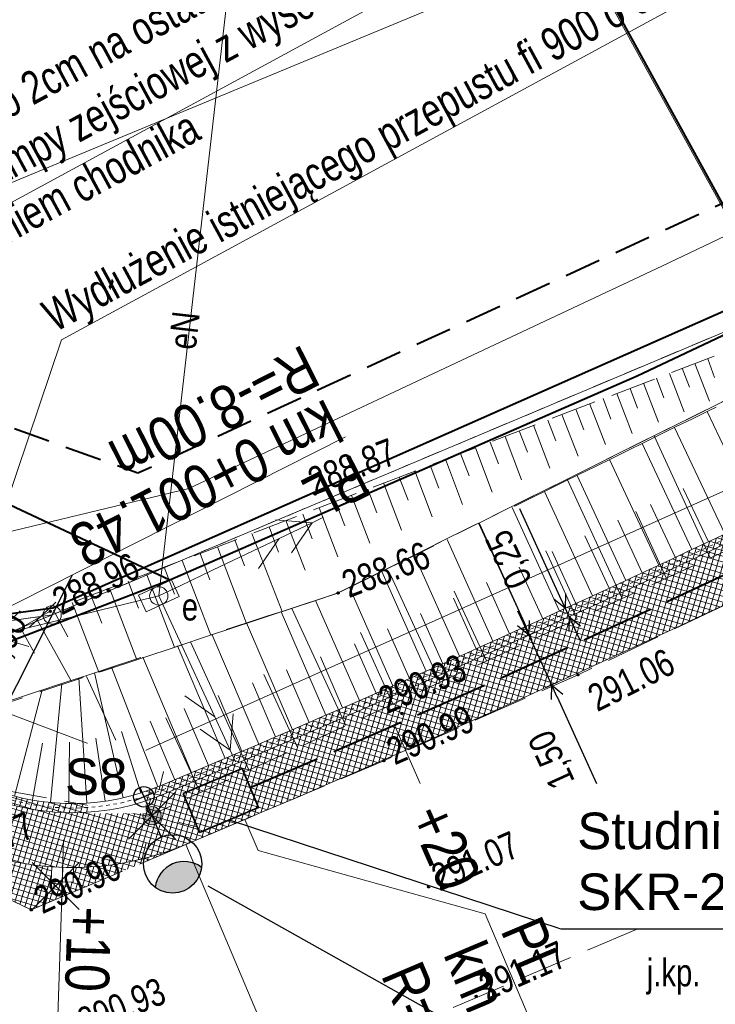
# Model space of a CAD drawing. Header units: metres. Extents: x 7437415 to 7437762, y 5556624 to 5556902.
# Tile 12 of 47: x 7437527 to 7437546, y 5556682 to 5556709. Entities that reach past the tile are written whole.
import ezdxf
from ezdxf import colors
from ezdxf.entities.mleader import LeaderData, LeaderLine
from ezdxf.math import Vec2, Vec3

# ---------------------------------------------------------------- set-up
doc = ezdxf.new("R2010")
doc.units = ezdxf.units.M
doc.header["$MEASUREMENT"] = 0
for name, pattern in [('0.5_0.5', [1.5, 0.5, -0.5, 0.5]), ('314-500', [2.5, 2, -0.5]), ('BUBZ01-500', [1.75, 1.25, -0.5]), ('DGN Style 2', [6.14715, 3.68829, -2.45886]), ('DGN Style 3', [8.60601, 6.14715, -2.45886]), ('EGBU01-500', [1, 0.5, -0.5]), ('KTCR02-500', [1.5, 1, -0.5]), ('KTJZ01-500', [2, 1.5, -0.5])]:
    doc.linetypes.add(name, pattern=pattern)
doc.layers.get('0').update_dxf_attribs({"color": 250, "lineweight": 5})
for name, color, linetype, lineweight in [('202-Punkt graniczny stabilizowany trwale', 7, 'Continuous', 5), ('510-Podpora jednosłupowa symb.-STPOW', 7, 'Continuous', 5), ('ARCH_0', 7, 'Continuous', 13), ('BUBZ01', 250, 'Continuous', 5), ('BUIB02_01', 250, 'Continuous', 5), ('D_balustrada', 7, '0.5_0.5', 20), ('D_kilometraz', 7, 'Continuous', 13), ('D_kraweznik', 7, 'Continuous', 20), ('D_obrzeze', 7, 'Continuous', 20), ('D_odwodnienie liniowe_wpust', 36, 'Continuous', 20), ('D_opis trasy', 7, 'Continuous', 13), ('D_opisy', 7, 'Continuous', 13), ('D_pobocze', 7, 'Continuous', 13), ('D_skarpa', 7, 'DGN Style 3', 20), ('D_skarpa-symbol', 7, 'Continuous', 20), ('D_wymiary', 7, 'Continuous', 13), ('D_zakres', 7, 'DGN Style 2', 13), ('DS_chodniki', 4, 'Continuous', 0), ('DS_nawierzchnia bitumiczna nowa', 250, 'Continuous', 0), ('DS_pobocze', 1, 'Continuous', 0), ('EGBD03', 250, 'Continuous', 5), ('EGBP04_02', 250, 'Continuous', 5), ('EGBU01', 250, 'Continuous', 5), ('Elektryka_kanalizacja_technologiczna', 1, '314-500', 40), ('Elektryka_opisy_kabli', 7, 'Continuous', 13), ('Elektryka_opisy_slupow', 6, 'Continuous', 13), ('Elektryka_oswietlenie_zewnetrzne', 1, 'Continuous', 30), ('Elektryka_studzienki', 1, 'Continuous', 35), ('KTJZ01', 250, 'Continuous', 5), ('KTOK05_01', 250, 'Continuous', 5), ('MPZP', 250, 'Continuous', 5), ('przewód elektroenergetyczny niskiego napięcia (linia) - symbol', 7, 'Continuous', 5), ('przewód telekomunikacyjny (linia) - symbol', 7, 'Continuous', 5), ('punkt wysokościowy sztuczny', 7, 'Continuous', 5), ('RTPW01', 250, 'Continuous', 5), ('RTPW02', 250, 'Continuous', 5), ('rzedne dla projektanta', 250, 'Continuous', 5), ('SUPE', 250, 'Continuous', 5), ('SUPE_01', 250, 'Continuous', 5), ('SUPG_01', 250, 'Continuous', 5), ('SUPT_01', 250, 'Continuous', 5), ('SUSM01', 250, 'Continuous', 5), ('SUSM04_01_E', 250, 'Continuous', 5), ('szafa elektroenergetyczna (punkt)', 7, 'Continuous', 5), ('szafa elektroenergetyczna (punkt)-Atr17', 7, 'Continuous', 5), ('słup (punkt)', 7, 'Continuous', 5)]:
    doc.layers.add(name, color=color, linetype=linetype, lineweight=lineweight)
doc.styles.add('ROMANS', font='arial.ttf', dxfattribs={"width": 0.8})
doc.styles.get("Standard").update_dxf_attribs({"font": 'txt.shx', "width": 0.75})
doc.styles.add('STYL_ARIAL', font='simplex.shx', dxfattribs={"width": 0.75, "oblique": 0.1})
doc.styles.add('Style-Arial Narrow', font='ARIALN.TTF')
doc.linetypes.add('KTOK05_01-500', pattern='A,3.75,[13,dgnlstyle-rozp_2015.shx,S=0.002778,R=0,X=0,Y=0],3.75', length=7.5)
doc.dimstyles.new('1-500', dxfattribs={"dimscale": 10, "dimtxt": 0.2, "dimasz": 0.07, "dimexe": 0, "dimexo": 0, "dimgap": 0.05, "dimtad": 1, "dimdec": 1, "dimzin": 0, "dimtxsty": 'ROMANS', "dimblk": 'ARCHTICK', "dimcen": 0.1, "dimclrt": 256, "dimadec": 0, "dimazin": 0, "dimtfac": 0.666667, "dimtdec": 1, "dimtofl": 0, "dimtmove": 1, "dimatfit": 2, "dimfxl": 0, "dimtolj": 1, "dimtzin": 0, "dimarcsym": 0})

# ---------------------------------------------------------------- blocks, each defined once
blk = doc.blocks.new('PE04')
at = {"color": 0, "linetype": 'Continuous', "lineweight": 13, "ltscale": 10}
for p, q in [((46.5, 0), (37.84, 5)), ((6.5, 0), (0, 0)), ((6.5, 0), (16.5, 0)), ((16.5, 0), (26.5, 0)), ((26.5, 0), (36.5, 0)), ((36.5, 0), (46.5, 0)), ((46.5, 0), (37.84, -5)), ((46.5, 0), (50, 0))]:
    blk.add_line(p, q, dxfattribs=at)
blk = doc.blocks.new('PT01')
at = {"color": 0, "linetype": 'Continuous', "lineweight": 13, "ltscale": 10}
for p, q in [((46.5, 0), (37.84, 5)), ((6.5, 0), (0, 0)), ((6.5, 0), (16.5, 0)), ((16.5, 0), (26.5, 0)), ((26.5, 0), (36.5, 0)), ((36.5, 0), (27.84, -5)), ((36.5, 0), (46.5, 0)), ((46.5, 0), (50, 0))]:
    blk.add_line(p, q, dxfattribs=at)
blk = doc.blocks.new('US18')
at = {"color": 0, "linetype": 'Continuous', "lineweight": 13, "ltscale": 10}
for p, q in [((-5, -2.5), (-5, 2.5)), ((-5, 2.5), (5, 2.5)), ((5, -2.5), (5, 2.5)), ((-5, -2.5), (5, -2.5))]:
    blk.add_line(p, q, dxfattribs=at)
blk = doc.blocks.new('202')
at = {"layer": '202-Punkt graniczny stabilizowany trwale', "color": 96, "linetype": 'Continuous', "lineweight": 13}
blk.add_circle((0, 0), 2.5, dxfattribs=at)
blk = doc.blocks.new('510')
at = {"layer": '510-Podpora jednosłupowa symb.-STPOW', "color": 0, "linetype": 'Continuous', "lineweight": 13}
blk.add_circle((0, 0), 2.5, dxfattribs=at)
blk = doc.blocks.new('PW02')
at = {"layer": 'punkt wysokościowy sztuczny', "linetype": 'Continuous', "lineweight": 13}
h = blk.add_hatch(color=0, dxfattribs=at)
edge = h.paths.add_edge_path()
edge.add_arc((0, 0), 0.45, 0, 360)
blk = doc.blocks.new('SM04')
at = {"layer": 'słup (punkt)', "color": 0, "linetype": 'Continuous', "lineweight": 13}
blk.add_circle((0, 0), 2.5, dxfattribs=at)
blk = doc.blocks.new('SUSM01_2')
at = {"layer": 'SUSM01', "color": 250, "linetype": 'Continuous', "lineweight": 13}
for p, q in [((-0.543, 0.545), (-0.897, 0.899)), ((0.517, 0.545), (0.871, 0.899)), ((-0.897, -0.869), (-0.543, -0.515)), ((0.871, -0.869), (0.517, -0.515))]:
    blk.add_line(p, q, dxfattribs=at)
blk = doc.blocks.new('510_3')
at = {"layer": 'SUSM04_01_E', "linetype": 'Continuous', "lineweight": 13}
h = blk.add_hatch(color=8, dxfattribs=at)
edge = h.paths.add_edge_path()
edge.add_arc((0, 0), 0.25, 0, 360)
at = {"layer": 'SUSM04_01_E', "color": 250, "linetype": 'Continuous', "lineweight": 13}
blk.add_circle((0, 0), 0.25, dxfattribs=at)
blk = doc.blocks.new('wyci')
at = {"color": 1, "linetype": 'Continuous', "lineweight": 13, "flags": 128}
for points in [[(4544150.203, 5410499.556), (4544147.627, 5410502.133)], [(4544147.627, 5410499.556), (4544150.203, 5410502.133)]]:
    blk.add_lwpolyline(points, dxfattribs=at)
blk = doc.blocks.new('_None')
blk = doc.blocks.new('slup_oswietleniowy_3')
h = blk.add_hatch(color=256)
h.dxf.hatch_style = 1
h.paths.add_polyline_path([(3, -0.866, 0.267949), (3.5, 0, 0.267949), (3, 0.866, 0.57735)])
for p, q in [((0, 0.35), (0, -0.35)), ((-0.35, 0), (1.5, 0))]:
    blk.add_line(p, q)
for centre, radius in [((2.5, 0), 1), ((0, 0), 0.35)]:
    blk.add_circle(centre, radius)
blk.add_arc((3.5, 0), 1, 120, 240)
blk = doc.blocks.new('TerminatorOpen')
at = {"color": 0, "linetype": 'ByBlock', "lineweight": -2}
for q in [(-1, 0.5), (-1, 0), (-1, -0.5)]:
    blk.add_line((0, 0), q, dxfattribs=at)
blk = doc.blocks.new('*D49')
at = {"layer": 'D_wymiary', "color": 0, "lineweight": -2}
blk.add_line((7437528.247, 5556693.718), (7437524.789, 5556686.905), dxfattribs=at)
at = {"layer": 'Defpoints', "color": 0}
for p in [(7437528.247, 5556693.718), (7437524.626, 5556686.584)]:
    blk.add_point(p, dxfattribs=at)
at = {"layer": 'D_wymiary', "color": 0, "lineweight": -2, "xscale": 0.36, "yscale": 0.36, "zscale": 0.36, "rotation": 243.0866268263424}
blk.add_blockref('TerminatorOpen', (7437524.626, 5556686.584), dxfattribs=at)
at = {"layer": 'D_wymiary', "insert": (7437526.277, 5556691.589), "char_height": 0.72, "attachment_point": 5, "rotation": 63.0866, "style": 'Style-Arial Narrow'}
blk.add_mtext('R8,00', dxfattribs=at)
blk = doc.blocks.new('*D51')
at = {"layer": 'D_wymiary', "color": 0, "lineweight": -2}
for p, q in [((7437540.604, 5556692.405), (7437540.455, 5556692.733)), ((7437540.919, 5556692.153), (7437540.589, 5556692.003)), ((7437540.753, 5556692.078), (7437541.374, 5556690.713)), ((7437541.54, 5556690.788), (7437541.211, 5556690.638)), ((7437541.524, 5556690.385), (7437542.601, 5556688.018))]:
    blk.add_line(p, q, dxfattribs=at)
at = {"layer": 'Defpoints', "color": 0}
for p in [(7437540.753, 5556692.078), (7437541.082, 5556692.228), (7437541.704, 5556690.863)]:
    blk.add_point(p, dxfattribs=at)
at = {"layer": 'D_wymiary', "color": 0, "lineweight": -2, "xscale": 0.36, "yscale": 0.36, "zscale": 0.36}
for p, rotation in [((7437540.753, 5556692.078), 294.4781551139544), ((7437541.374, 5556690.713), 114.4781551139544)]:
    blk.add_blockref('TerminatorOpen', p, dxfattribs=dict(at, rotation=rotation))
at = {"layer": 'D_wymiary', "insert": (7437541.425, 5556688.689), "char_height": 0.72, "attachment_point": 5, "rotation": 114.4782, "style": 'Style-Arial Narrow'}
blk.add_mtext('1,50', dxfattribs=at)
blk = doc.blocks.new('*D55')
at = {"layer": 'D_wymiary', "color": 0, "lineweight": -2}
for p, q in [((7437541.602, 5556693.136), (7437540.505, 5556695.531)), ((7437541.614, 5556692.745), (7437541.589, 5556692.734)), ((7437541.857, 5556692.581), (7437541.752, 5556692.809)), ((7437541.719, 5556692.518), (7437541.693, 5556692.506)), ((7437542.006, 5556692.254), (7437542.156, 5556691.927))]:
    blk.add_line(p, q, dxfattribs=at)
at = {"layer": 'Defpoints', "color": 0}
for p in [(7437541.778, 5556692.82), (7437541.857, 5556692.581), (7437541.882, 5556692.593)]:
    blk.add_point(p, dxfattribs=at)
at = {"layer": 'D_wymiary', "color": 0, "lineweight": -2, "xscale": 0.36, "yscale": 0.36, "zscale": 0.36}
for p, rotation in [((7437541.752, 5556692.809), 294.6227007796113), ((7437541.857, 5556692.581), 114.6227007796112)]:
    blk.add_blockref('TerminatorOpen', p, dxfattribs=dict(at, rotation=rotation))
at = {"layer": 'D_wymiary', "insert": (7437540.254, 5556694.174), "char_height": 0.72, "attachment_point": 5, "rotation": 114.6227, "style": 'Style-Arial Narrow'}
blk.add_mtext('0,25', dxfattribs=at)

msp = doc.modelspace()

# ---------------------------------------------------------------- hatches: boundary and pattern name
at = {"layer": 'DS_chodniki', "lineweight": 9}
h = msp.add_hatch(dxfattribs=at)
h.set_pattern_fill('CROSSHATCH', color=252, style=0, pattern_type=2)
h.set_pattern_definition([(73.46674, (7437570.81996, 5556706.75558), (-0.1437982, 0.04268577), []), (343.46675, (7437570.81996, 5556706.75558), (0.04268577, 0.1437982), [])])
h.paths.add_polyline_path([(7437562.402, 5556702.828, -0.023893), (7437532.396, 5556688.415), (7437530.778, 5556687.731, -0.394504), (7437522.445, 5556690.787), (7437521.799, 5556692.066), (7437520.46, 5556691.39), (7437521.106, 5556690.111, 0.394504), (7437531.362, 5556686.349), (7437532.98, 5556687.034, 0.021064), (7437559.623, 5556699.646), (7437559.623, 5556699.646), (7437559.888, 5556699.785, 0.002613), (7437563.116, 5556701.508), (7437592.616, 5556717.455), (7437593.223, 5556719.488)])
at = {"layer": 'DS_pobocze', "lineweight": 9}
h = msp.add_hatch(dxfattribs=at)
h.set_pattern_fill('CROSSHATCH', color=252, style=0, pattern_type=2)
h.set_pattern_definition([(73.46674, (7437527.08768, 5556687.80706), (-0.1437982, 0.04268577), []), (343.46675, (7437527.08768, 5556687.80706), (0.04268577, 0.1437982), [])])
edge = h.paths.add_edge_path()
edge.add_line((7437522.395, 5556691.265), (7437521.806, 5556692.07))
edge.add_line((7437521.806, 5556692.07), (7437521.799, 5556692.066))
edge.add_line((7437521.799, 5556692.066), (7437522.445, 5556690.787))
edge.add_arc((7437528.247, 5556693.718), 6.5, 206.8008, 292.9185)
edge.add_line((7437530.778, 5556687.731), (7437532.396, 5556688.415))
edge.add_arc((7437396.683, 5557009.404), 348.5, 292.91854, 298.39337)
edge.add_line((7437562.402, 5556702.828), (7437593.223, 5556719.488))
edge.add_line((7437593.223, 5556719.488), (7437593.104, 5556719.708))
edge.add_line((7437593.104, 5556719.708), (7437562.283, 5556703.048))
edge.add_arc((7437396.683, 5557009.404), 348.25, 292.91854, 298.39337, ccw=False)
edge.add_line((7437532.299, 5556688.645), (7437530.681, 5556687.961))
edge.add_arc((7437528.247, 5556693.718), 6.25, 207.0612, 292.9185, ccw=False)
edge.add_line((7437522.681, 5556690.874), (7437522.395, 5556691.265))

# ---------------------------------------------------------------- linework, layer by layer
at = {"layer": 'BUBZ01', "color": 7, "linetype": 'BUBZ01-500', "lineweight": 13}
msp.add_line((7437527.65, 5556692.73), (7437523.54, 5556690.4), dxfattribs=at)
at = {"layer": 'BUBZ01', "color": 7, "linetype": 'BUBZ01-500', "lineweight": 13, "flags": 128}
msp.add_lwpolyline([(7437528.318, 5556692.995), (7437547.83, 5556700.48), (7437576.23, 5556715.25), (7437589.02, 5556721.32), (7437589.43, 5556720.35), (7437575.67, 5556713.15), (7437558.6, 5556704.26), (7437548.16, 5556699.51), (7437535.53, 5556693.23), (7437528.982, 5556691.059)], dxfattribs=at)
msp.add_lwpolyline([(7437524.04, 5556689.42), (7437535.53, 5556693.23), (7437548.16, 5556699.51), (7437558.6, 5556704.26), (7437575.67, 5556713.15), (7437589.43, 5556720.35), (7437590.07, 5556719.5), (7437590.16, 5556717.95), (7437574.86, 5556709.22), (7437552.89, 5556697.48), (7437530.34, 5556687.12), (7437524.27, 5556688.21), (7437524.04, 5556689.42)], close=True, dxfattribs=at)
at = {"layer": 'BUBZ01', "color": 7, "linetype": 'Continuous', "lineweight": 13, "flags": 128}
for points in [[(7437545.65, 5556699.64), (7437545.84, 5556699.13)], [(7437544.95, 5556699.38), (7437545.15, 5556698.86)], [(7437545.3, 5556699.51), (7437545.7, 5556698.48)], [(7437544.25, 5556699.11), (7437544.45, 5556698.57)], [(7437544.6, 5556699.24), (7437545.01, 5556698.19)], [(7437543.53, 5556698.83), (7437543.73, 5556698.29)], [(7437543.89, 5556698.97), (7437544.3, 5556697.9)], [(7437542.79, 5556698.55), (7437543, 5556697.99)], [(7437543.16, 5556698.69), (7437543.58, 5556697.59)], [(7437542.04, 5556698.26), (7437542.26, 5556697.69)], [(7437542.42, 5556698.4), (7437542.85, 5556697.29)], [(7437541.66, 5556698.11), (7437542.1, 5556696.97)], [(7437540.88, 5556697.82), (7437541.33, 5556696.65)], [(7437541.27, 5556697.96), (7437541.49, 5556697.39)], [(7437540.1, 5556697.51), (7437540.55, 5556696.33)], [(7437540.49, 5556697.67), (7437540.72, 5556697.08)], [(7437545.72, 5556694.19), (7437544.183, 5556697.533)], [(7437539.29, 5556697.2), (7437539.75, 5556695.99)], [(7437539.69, 5556697.36), (7437539.92, 5556696.76)], [(7437538.88, 5556697.05), (7437539.12, 5556696.44)], [(7437538.05, 5556696.73), (7437538.29, 5556696.1)], [(7437538.47, 5556696.89), (7437538.94, 5556695.65)], [(7437537.2, 5556696.4), (7437537.45, 5556695.77)], [(7437537.63, 5556696.57), (7437538.11, 5556695.31)], [(7437536.77, 5556696.24), (7437537.27, 5556694.95)], [(7437543.31, 5556693.08), (7437541.804, 5556696.349)], [(7437535.9, 5556695.9), (7437536.4, 5556694.59)], [(7437536.34, 5556696.07), (7437536.59, 5556695.42)], [(7437535.46, 5556695.73), (7437535.71, 5556695.07)], [(7437534.56, 5556695.39), (7437534.82, 5556694.71)], [(7437535.01, 5556695.56), (7437535.52, 5556694.22)], [(7437544.52, 5556693.63), (7437543.68, 5556695.46)], [(7437533.64, 5556695.04), (7437533.9, 5556694.35)], [(7437534.1, 5556695.21), (7437534.63, 5556693.85)], [(7437540.84, 5556691.94), (7437539.375, 5556695.142)], [(7437533.17, 5556694.86), (7437533.995, 5556692.721)], [(7437532.23, 5556694.49), (7437533.025, 5556692.399)], [(7437532.7, 5556694.68), (7437532.97, 5556693.97)], [(7437531.75, 5556694.31), (7437532.02, 5556693.59)], [(7437542.08, 5556692.51), (7437541.22, 5556694.38)], [(7437531.26, 5556694.12), (7437532.049, 5556692.076)], [(7437530.28, 5556693.75), (7437531.052, 5556691.745)], [(7437530.77, 5556693.94), (7437531.05, 5556693.2)], [(7437538.32, 5556690.78), (7437536.973, 5556693.709)], [(7437529.78, 5556693.55), (7437530.06, 5556692.81)], [(7437528.76, 5556693.17), (7437529.06, 5556692.4)], [(7437529.27, 5556693.36), (7437530.022, 5556691.403)], [(7437539.59, 5556691.37), (7437538.71, 5556693.28)], [(7437528.25, 5556692.97), (7437528.982, 5556691.059)], [(7437527.74, 5556692.76), (7437528.13, 5556692.03)], [(7437535.74, 5556689.6), (7437534.261, 5556692.809)], [(7437527.28, 5556692.51), (7437528.232, 5556690.81)], [(7437526.84, 5556692.26), (7437527.22, 5556691.58)], [(7437537.03, 5556690.2), (7437536.14, 5556692.15)], [(7437533.09, 5556688.39), (7437531.487, 5556691.89)], [(7437534.42, 5556689), (7437533.5, 5556691)], [(7437530.39, 5556687.14), (7437528.643, 5556690.946)], [(7437531.75, 5556687.77), (7437530.81, 5556689.81)]]:
    msp.add_lwpolyline(points, dxfattribs=at)
at = {"layer": 'BUIB02_01', "color": 212, "linetype": 'Continuous', "lineweight": 40, "flags": 128}
msp.add_lwpolyline([(7437512.405, 5556718.826), (7437523.822, 5556696.921), (7437530.92, 5556693.586)], dxfattribs=at)
at = {"layer": 'D_kilometraz', "flags": 128}
for points in [[(7437537.777, 5556688.012), (7437537.074, 5556689.614)], [(7437527.957, 5556684.723), (7437528.014, 5556686.472)]]:
    msp.add_lwpolyline(points, dxfattribs=at)
at = {"layer": 'D_kraweznik'}
msp.add_line((7437531.362, 5556686.349), (7437532.98, 5556687.034), dxfattribs=at)
msp.add_arc((7437396.683, 5557009.404), 350, 292.91854, 298.39337, dxfattribs=at)
at = {"layer": 'D_obrzeze'}
msp.add_line((7437530.778, 5556687.731), (7437532.396, 5556688.415), dxfattribs=at)
msp.add_arc((7437396.683, 5557009.404), 348.5, 292.91854, 298.39337, dxfattribs=at)
at = {"layer": 'D_odwodnienie liniowe_wpust', "flags": 128}
msp.add_lwpolyline([(7437527.677, 5556685.332), (7437528.276, 5556685.313), (7437528.289, 5556685.712), (7437527.69, 5556685.732), (7437527.677, 5556685.332)], close=True, dxfattribs=at)
at = {"layer": 'D_opis trasy'}
msp.add_line((7437539.561, 5556684.449), (7437533.34, 5556686.184), dxfattribs=at)
at = {"layer": 'D_opis trasy', "flags": 128}
for points in [[(7437521.106, 5556690.111), (7437535.734, 5556697.5)], [(7437532.98, 5556687.034), (7437533.34, 5556686.184)], [(7437531.362, 5556686.349), (7437536.385, 5556674.47)], [(7437539.561, 5556684.449), (7437542.79, 5556676.812)]]:
    msp.add_lwpolyline(points, dxfattribs=at)
at = {"layer": 'D_opisy'}
msp.add_line((7437527.989, 5556685.722), (7437527.478, 5556669.83), dxfattribs=at)
at = {"layer": 'D_skarpa', "flags": 128}
msp.add_lwpolyline([(7437524.288, 5556689.548), (7437524.714, 5556689.687), (7437525.28, 5556689.873), (7437525.75, 5556690.027), (7437526.151, 5556690.158), (7437526.498, 5556690.272), (7437526.804, 5556690.372), (7437527.078, 5556690.462), (7437527.326, 5556690.543), (7437527.555, 5556690.618), (7437527.767, 5556690.687), (7437527.965, 5556690.752), (7437528.153, 5556690.814), (7437528.333, 5556690.873), (7437528.506, 5556690.929), (7437528.675, 5556690.985), (7437528.84, 5556691.039), (7437529.003, 5556691.092), (7437529.165, 5556691.145), (7437529.354, 5556691.207), (7437529.831, 5556691.363), (7437530.308, 5556691.52), (7437530.785, 5556691.676), (7437531.258, 5556691.831), (7437531.728, 5556691.985), (7437532.198, 5556692.139), (7437532.668, 5556692.293), (7437533.138, 5556692.447), (7437533.609, 5556692.601), (7437534.079, 5556692.755), (7437534.55, 5556692.909), (7437535.021, 5556693.063), (7437535.492, 5556693.218), (7437535.937, 5556693.43), (7437536.38, 5556693.648), (7437536.823, 5556693.866), (7437537.266, 5556694.083), (7437537.709, 5556694.301), (7437538.152, 5556694.519), (7437538.595, 5556694.737), (7437539.038, 5556694.954), (7437539.48, 5556695.172), (7437539.923, 5556695.389), (7437540.366, 5556695.607), (7437540.808, 5556695.825), (7437541.251, 5556696.042), (7437541.693, 5556696.26), (7437542.136, 5556696.477), (7437542.579, 5556696.695), (7437543.021, 5556696.912), (7437543.463, 5556697.13), (7437543.906, 5556697.347), (7437544.348, 5556697.565), (7437544.791, 5556697.782), (7437545.233, 5556698), (7437545.675, 5556698.217), (7437546.118, 5556698.434), (7437546.56, 5556698.652), (7437547.002, 5556698.869), (7437547.445, 5556699.087), (7437547.887, 5556699.304), (7437548.334, 5556699.513), (7437548.781, 5556699.72), (7437549.229, 5556699.927), (7437549.676, 5556700.134), (7437550.124, 5556700.341), (7437550.571, 5556700.548), (7437551.019, 5556700.755), (7437551.467, 5556700.962), (7437551.914, 5556701.169), (7437552.362, 5556701.376), (7437552.81, 5556701.583), (7437553.258, 5556701.79), (7437553.706, 5556701.997), (7437554.154, 5556702.204), (7437554.602, 5556702.411), (7437555.05, 5556702.618), (7437555.498, 5556702.826), (7437555.946, 5556703.033), (7437556.394, 5556703.24), (7437556.843, 5556703.447), (7437557.291, 5556703.655), (7437557.739, 5556703.862), (7437558.188, 5556704.069), (7437558.636, 5556704.279), (7437559.073, 5556704.508), (7437559.51, 5556704.737), (7437559.947, 5556704.966), (7437560.384, 5556705.196), (7437560.821, 5556705.425), (7437561.262, 5556705.656), (7437561.705, 5556705.888), (7437562.147, 5556706.121), (7437562.59, 5556706.353), (7437563.033, 5556706.585), (7437563.476, 5556706.817), (7437563.919, 5556707.05), (7437564.362, 5556707.282), (7437564.804, 5556707.514), (7437565.247, 5556707.746), (7437565.69, 5556707.979), (7437566.133, 5556708.211), (7437566.576, 5556708.443), (7437567.019, 5556708.676), (7437567.461, 5556708.908), (7437567.904, 5556709.14), (7437568.347, 5556709.372), (7437568.79, 5556709.605), (7437569.233, 5556709.837), (7437569.676, 5556710.069), (7437570.121, 5556710.297), (7437570.565, 5556710.526), (7437571.01, 5556710.755), (7437571.455, 5556710.983), (7437571.9, 5556711.212), (7437572.344, 5556711.441), (7437572.789, 5556711.669), (7437573.234, 5556711.898), (7437573.679, 5556712.126), (7437574.124, 5556712.355), (7437574.568, 5556712.584), (7437575.013, 5556712.812), (7437575.458, 5556713.041), (7437575.908, 5556713.259), (7437576.364, 5556713.468), (7437576.82, 5556713.676), (7437577.275, 5556713.885), (7437577.731, 5556714.094), (7437578.186, 5556714.302), (7437578.642, 5556714.511), (7437579.097, 5556714.72), (7437579.553, 5556714.928), (7437580.009, 5556715.137), (7437580.463, 5556715.349), (7437580.897, 5556715.596), (7437581.331, 5556715.844), (7437581.766, 5556716.092), (7437582.2, 5556716.34), (7437582.635, 5556716.588), (7437583.069, 5556716.836), (7437583.504, 5556717.083), (7437583.938, 5556717.331), (7437584.372, 5556717.579), (7437584.807, 5556717.827), (7437585.241, 5556718.075), (7437585.676, 5556718.322), (7437586.11, 5556718.57), (7437586.544, 5556718.818), (7437586.979, 5556719.066), (7437587.413, 5556719.314), (7437587.848, 5556719.562), (7437588.282, 5556719.809), (7437588.716, 5556720.057), (7437589.151, 5556720.305), (7437589.223, 5556720.346)], dxfattribs=at)
at = {"layer": 'D_skarpa-symbol', "flags": 128}
for points in [[(7437547.023, 5556695.278), (7437545.632, 5556698.196)], [(7437546.12, 5556694.848), (7437544.738, 5556697.756)], [(7437545.216, 5556694.42), (7437543.853, 5556697.321)], [(7437544.311, 5556693.995), (7437542.96, 5556696.882)], [(7437543.405, 5556693.572), (7437542.073, 5556696.446)], [(7437542.497, 5556693.152), (7437541.181, 5556696.008)], [(7437545.669, 5556694.633), (7437544.982, 5556696.086)], [(7437541.589, 5556692.734), (7437540.293, 5556695.571)], [(7437544.763, 5556694.207), (7437544.084, 5556695.654)], [(7437540.678, 5556692.32), (7437539.401, 5556695.133)], [(7437543.858, 5556693.783), (7437543.187, 5556695.223)], [(7437542.951, 5556693.362), (7437542.288, 5556694.794)], [(7437539.768, 5556691.907), (7437538.513, 5556694.696)], [(7437538.855, 5556691.499), (7437537.621, 5556694.258)], [(7437542.043, 5556692.943), (7437541.389, 5556694.366)], [(7437537.942, 5556691.091), (7437536.731, 5556693.821)], [(7437541.133, 5556692.527), (7437540.49, 5556693.939)], [(7437540.223, 5556692.113), (7437539.589, 5556693.513)], [(7437537.027, 5556690.687), (7437535.84, 5556693.384)], [(7437536.112, 5556690.284), (7437534.913, 5556693.028)], [(7437539.311, 5556691.703), (7437538.689, 5556693.09)], [(7437535.194, 5556689.887), (7437533.967, 5556692.718)], [(7437538.399, 5556691.294), (7437537.786, 5556692.666)], [(7437534.277, 5556689.489), (7437533.022, 5556692.409)], [(7437533.357, 5556689.096), (7437532.076, 5556692.099)], [(7437537.484, 5556690.889), (7437536.885, 5556692.245)], [(7437536.569, 5556690.486), (7437535.976, 5556691.834)], [(7437532.437, 5556688.704), (7437531.128, 5556691.788)], [(7437535.653, 5556690.085), (7437535.046, 5556691.479)], [(7437534.735, 5556689.688), (7437534.115, 5556691.125)], [(7437527.655, 5556687.498), (7437527.966, 5556690.753)], [(7437533.817, 5556689.293), (7437533.185, 5556690.774)], [(7437526.671, 5556687.671), (7437527.429, 5556690.577)], [(7437532.897, 5556688.9), (7437532.25, 5556690.422)], [(7437531.977, 5556688.509), (7437531.315, 5556690.071)], [(7437527.159, 5556687.565), (7437527.433, 5556689.116)]]:
    msp.add_lwpolyline(points, dxfattribs=at)
at = {"layer": 'DS_nawierzchnia bitumiczna nowa'}
for p, q in [((7437527.69, 5556685.732), (7437527.69, 5556685.737)), ((7437528.289, 5556685.712), (7437528.289, 5556685.718))]:
    msp.add_line(p, q, dxfattribs=at)
at = {"layer": 'EGBD03', "color": 96, "linetype": 'Continuous', "lineweight": 13, "flags": 128}
for points in [[(7437532.098, 5556729.132), (7437547.59, 5556701)], [(7437527.7, 5556692.63), (7437547.59, 5556701)], [(7437527.7, 5556692.63), (7437522.86, 5556690.63)], [(7437525.68, 5556692.35), (7437527.7, 5556692.63)]]:
    msp.add_lwpolyline(points, dxfattribs=at)
at = {"layer": 'EGBU01', "color": 96, "linetype": 'EGBU01-500', "lineweight": 13, "flags": 128}
for points in [[(7437527.7, 5556692.63), (7437547.59, 5556701)], [(7437547.59, 5556701), (7437527.7, 5556692.63)], [(7437525.68, 5556692.35), (7437527.7, 5556692.63)], [(7437527.7, 5556692.63), (7437525.68, 5556692.35)]]:
    msp.add_lwpolyline(points, dxfattribs=at)
at = {"layer": 'Elektryka_kanalizacja_technologiczna'}
msp.add_arc((7437396.683, 5557009.404), 349.25, 292.99537, 298.39337, dxfattribs=at)
at = {"layer": 'Elektryka_studzienki'}
msp.add_lwpolyline([(7437531.288, 5556687.746), (7437532.899, 5556688.428), (7437533.351, 5556687.359), (7437531.739, 5556686.678)], close=True, dxfattribs=at)
at = {"layer": 'KTOK05_01', "color": 7, "linetype": 'KTOK05_01-500', "lineweight": 40, "flags": 128}
msp.add_lwpolyline([(7437532.153, 5556729.161), (7437547.36, 5556701.5), (7437527.72, 5556692.81), (7437525.62, 5556692.53), (7437523.63, 5556693.08), (7437521.96, 5556694.22), (7437517.2, 5556703.54), (7437514.83, 5556707.82), (7437509.814, 5556717.461)], dxfattribs=at)
at = {"layer": 'MPZP', "color": 212, "linetype": 'KTCR02-500', "lineweight": 40, "flags": 128}
msp.add_lwpolyline([(7437738.295, 5556803.984), (7437715.191, 5556791.784), (7437661.349, 5556763.226), (7437574.511, 5556717.006), (7437530.05, 5556696.506), (7437525.798, 5556698.029), (7437514.19, 5556719.761)], dxfattribs=at)
at = {"layer": 'rzedne dla projektanta', "color": 7, "linetype": 'Continuous', "lineweight": 40}
for centre in [(7437534.9, 5556695.94), (7437535.53, 5556693.23), (7437527.65, 5556692.73), (7437537.28, 5556689.93), (7437536.78, 5556688.64), (7437538.01, 5556685.19), (7437527.13, 5556684.56), (7437539.31, 5556682.19)]:
    msp.add_circle(centre, 0.0225, dxfattribs=at)
at = {"layer": 'SUPE', "color": 1, "linetype": 'Continuous', "lineweight": 13, "flags": 128}
msp.add_lwpolyline([(7437529.9, 5556717.63), (7437532.82, 5556712.36), (7437530.62, 5556693.15)], dxfattribs=at)
at = {"layer": 'SUPE_01', "color": 1, "linetype": 'Continuous', "lineweight": 13}
msp.add_line((7437529.759, 5556688.702), (7437530.433, 5556687.135), dxfattribs=at)
at = {"layer": 'SUPE_01', "color": 1, "linetype": 'Continuous', "lineweight": 13, "flags": 128}
msp.add_lwpolyline([(7437601.635, 5556725.162), (7437600.216, 5556724.388), (7437574.398, 5556710.521), (7437552.37, 5556698.835), (7437529.759, 5556688.702), (7437521.807, 5556691.71), (7437513.451, 5556689.173), (7437513.22, 5556690)], dxfattribs=at)
at = {"layer": 'SUPG_01', "color": 52, "linetype": 'Continuous', "lineweight": 13, "flags": 128}
msp.add_lwpolyline([(7437505.33, 5556697.53), (7437509.719, 5556697.926), (7437522.113, 5556702.608), (7437540.72, 5556710.32), (7437572.53, 5556724.178), (7437601.779, 5556739.923), (7437624.775, 5556752.295)], dxfattribs=at)
at = {"layer": 'SUPT_01', "color": 30, "linetype": 'Continuous', "lineweight": 13, "flags": 128}
msp.add_lwpolyline([(7437624.834, 5556744.449), (7437603.973, 5556732.899), (7437579.114, 5556719.1), (7437574.314, 5556716.425), (7437544.39, 5556702.175), (7437531.441, 5556696.093), (7437491.469, 5556686.466), (7437485.362, 5556685.024)], dxfattribs=at)

# ---------------------------------------------------------------- block references
at = {"layer": 'ARCH_0', "lineweight": 30, "xscale": 0.5, "yscale": 0.5, "zscale": 0.5}
for p in [(5165455.975, 2851436.713), (5165453.338, 2851434.788)]:
    msp.add_blockref('wyci', p, dxfattribs=at)
at = {"layer": 'EGBP04_02', "color": 96, "linetype": 'Continuous', "lineweight": 13, "xscale": 0.1, "yscale": 0.1, "zscale": 0.1}
msp.add_blockref('202', (7437527.7, 5556692.63), dxfattribs=at)
at = {"layer": 'przewód elektroenergetyczny niskiego napięcia (linia) - symbol', "color": 1, "linetype": 'Continuous', "lineweight": 13, "xscale": 0.1, "yscale": 0.1, "zscale": 0.1}
for rotation in [25.51900000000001, 193.705, 294.799]:
    msp.add_blockref('PE04', (7437530.62, 5556693.15), dxfattribs=dict(at, rotation=rotation))
at = {"layer": 'przewód telekomunikacyjny (linia) - symbol', "color": 30, "linetype": 'Continuous', "lineweight": 13, "xscale": 0.1, "yscale": 0.1, "zscale": 0.1}
for rotation in [25.51900000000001, 193.705, 294.799]:
    msp.add_blockref('PT01', (7437530.62, 5556693.15), dxfattribs=dict(at, rotation=rotation))
at = {"layer": 'RTPW02', "color": 7, "linetype": 'Continuous', "lineweight": 13, "xscale": 0.1, "yscale": 0.1, "zscale": 0.1}
msp.add_blockref('PW02', (7437542.1, 5556690.99), dxfattribs=at)
at = {"layer": 'SUSM01', "color": 7, "linetype": 'Continuous', "lineweight": 13, "rotation": 211.119352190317}
msp.add_blockref('SUSM01_2', (7437530.433, 5556687.135), dxfattribs=at)
at = {"layer": 'SUSM04_01_E', "color": 7, "linetype": 'Continuous', "lineweight": 13, "xscale": 0.1, "yscale": 0.1, "zscale": 0.1}
for name in ['510', 'SM04']:
    msp.add_blockref(name, (7437530.62, 5556693.15), dxfattribs=at)
at = {"layer": 'SUSM04_01_E', "color": 7, "linetype": 'Continuous', "lineweight": 13}
msp.add_blockref('510_3', (7437530.433, 5556687.135), dxfattribs=at)
at = {"layer": 'szafa elektroenergetyczna (punkt)', "color": 7, "linetype": 'Continuous', "lineweight": 13, "xscale": 0.1, "yscale": 0.1, "zscale": 0.1, "rotation": 24.775}
msp.add_blockref('US18', (7437530.62, 5556693.15), dxfattribs=at)

# ---------------------------------------------------------------- texts
at = {"layer": 'D_kilometraz', "char_height": 1.2, "attachment_point": 4, "line_spacing_factor": 1.6, "style": 'Style-Arial Narrow'}
for s, insert, rotation in [('+20', (7437537.978, 5556687.354), 293.7019), ('+10', (7437528.718, 5556684.647), 268.1558)]:
    msp.add_mtext(s, dxfattribs=dict(at, insert=insert, rotation=rotation))
at = {"layer": 'D_opis trasy', "char_height": 1.2, "style": 'Style-Arial Narrow'}
for s, insert, attachment_point, rotation, line_spacing_factor in [('R=-8.00m', (7437529.424, 5556696.777), 6, 206.8008, 0.35), ('PL\\Pkm 0+001.43', (7437535.849, 5556697.272), 4, 206.8008, 0.85), ('R=-350.00m', (7437540.197, 5556676.008), 6, 292.9185, 0.35), ('PL\\Pkm 0+015.21', (7437539.726, 5556683.905), 4, 292.9185, 0.85)]:
    msp.add_mtext(s, dxfattribs=dict(at, insert=insert, attachment_point=attachment_point, rotation=rotation, line_spacing_factor=line_spacing_factor))
at = {"layer": 'D_opisy', "char_height": 0.9, "attachment_point": 1, "rotation": 28.4667}
for s, insert in [('\\fArial|b0|i0|c238238|p39;Obniżenie krawężnika do 2cm na ostatnim 4 metrowym odcinku istniejącego chodnika\\Poraz wyprofilowanie rampy zejściowej z wysokości 12cm do 2cm krawężnika o długości min. 3m  \\Pwraz z przebrukowaniem chodnika', (7437517.251, 5556702.21)), ('\\fArial|b0|i0|c238238|p39;Wydłużenie istniejącego przepustu fi 900 o 0.5m', (7437527.342, 5556701.141))]:
    msp.add_mtext(s, dxfattribs=dict(at, insert=insert))
at = {"layer": 'KTJZ01', "color": 7, "linetype": 'Continuous', "lineweight": 13, "insert": (7437543.98, 5556682.24), "char_height": 0.75, "attachment_point": 7, "line_spacing_factor": 0.6}
msp.add_mtext('\\FWORKING_1250;\\H1x;\\W0.8;j.kp.', dxfattribs=at)
at = {"layer": 'RTPW01', "color": 7, "linetype": 'Continuous', "lineweight": 13, "insert": (7437542.633, 5556689.957), "char_height": 0.75, "attachment_point": 7, "rotation": 26.798, "line_spacing_factor": 0.6}
msp.add_mtext('\\FWORKING_1250;\\H1x;\\W0.8;291.06', dxfattribs=at)
at = {"layer": 'rzedne dla projektanta', "color": 7, "linetype": 'Continuous', "lineweight": 0, "char_height": 0.75, "attachment_point": 7, "line_spacing_factor": 0.6}
for s, insert, rotation in [('\\FWORKING_1250;\\H1x;\\W0.8; 288.87', (7437534.691, 5556695.819), 20.8934), ('\\FWORKING_1250;\\H1x;\\W0.8; 288.66', (7437535.619, 5556692.996), 20.8934), ('\\FWORKING_1250;\\H1x;\\W0.8; 288.96', (7437527.76, 5556692.505), 26.0627), ('\\FWORKING_1250;\\H1x;\\W0.8; 290.93', (7437536.666, 5556689.811), 23.7347), ('\\FWORKING_1250;\\H1x;\\W0.8; 290.99', (7437536.881, 5556688.411), 23.7347), ('\\FWORKING_1250;\\H1x;\\W0.8; 290.77', (7437524.854, 5556685.463), 24.6363), ('\\FWORKING_1250;\\H1x;\\W0.8; 291.07', (7437538.111, 5556684.961), 23.7347), ('\\FWORKING_1250;\\H1x;\\W0.8; 290.90', (7437527.234, 5556684.333), 24.6363), ('\\FWORKING_1250;\\H1x;\\W0.8; 291.17', (7437539.411, 5556681.961), 23.7347), ('\\FWORKING_1250;\\H1x;\\W0.8; 290.93', (7437528.393, 5556681.028), 21.7971)]:
    msp.add_mtext(s, dxfattribs=dict(at, insert=insert, rotation=rotation))
at = {"layer": 'SUPE', "color": 1, "linetype": 'Continuous', "lineweight": 13, "insert": (7437531.638, 5556699.862), "char_height": 0.75, "attachment_point": 7, "rotation": 83.467, "line_spacing_factor": 0.6}
msp.add_mtext('\\FWORKING_1250;\\H1x;\\W0.8;eN', dxfattribs=at)
at = {"layer": 'szafa elektroenergetyczna (punkt)-Atr17', "color": 7, "insert": (7437531.251, 5556692.466), "char_height": 0.75, "attachment_point": 7, "line_spacing_factor": 0.6}
msp.add_mtext('\\FWORKING_1250;\\H1x;\\W0.8;e', dxfattribs=at)

# ---------------------------------------------------------------- dimensions: what is measured, and where the dimension line sits
at = {"layer": 'D_wymiary'}
for base, p1, p2, angle, picture, middle in [((7437541.857, 5556692.581), (7437541.778, 5556692.82), (7437541.882, 5556692.593), 294.6227, '*D55', (7437540.975, 5556694.505)), ((7437540.753, 5556692.078), (7437541.704, 5556690.863), (7437541.082, 5556692.228), 114.4782, '*D51', (7437542.146, 5556689.017))]:
    dim = msp.add_linear_dim(base=base, p1=p1, p2=p2, angle=angle, dimstyle='1-500', override={"dimscale": 1, "dimtxt": 0.72, "dimasz": 0.36, "dimexe": 0.18, "dimexo": 0.18, "dimgap": 0.36, "dimdec": 2, "dimzin": 3, "dimtxsty": 'Style-Arial Narrow', "dimblk": 'TerminatorOpen', "dimcen": 0.36, "dimtdec": 2, "dimtofl": 1, "dimtmove": 0, "dimatfit": 1, "dimfrac": 2, "dimtolj": 0, "dimtzin": 3}, dxfattribs=at)
    dim.commit()
    dim.dimension.update_dxf_attribs({"geometry": picture, "text_midpoint": middle, "dimtype": 160})

# ---------------------------------------------------------------- next in the draw order: texts
at = {"layer": 'Elektryka_opisy_slupow', "linetype": 'Continuous', "lineweight": 13, "insert": (7437529.759, 5556688.702), "char_height": 1, "width": 0.59056, "attachment_point": 3, "style": 'STYL_ARIAL', "bg_fill": 2}
msp.add_mtext('{\\fArial|b0|i0|c238|p34;\\W1;S8}', dxfattribs=at)

# ---------------------------------------------------------------- next in the draw order: hatches: boundary and pattern name
at = {"layer": 'DS_nawierzchnia bitumiczna nowa'}
h = msp.add_hatch(dxfattribs=at)
h.set_pattern_fill('CROSSHATCH', color=256, style=0, pattern_type=2)
h.set_pattern_definition([(73.4667, (7437527.15435, 5556685.3172), (-0.1437982, 0.0426858), []), (343.4667, (7437527.15435, 5556685.3172), (0.0426858, 0.1437982), [])])
h.paths.add_polyline_path([(7437531.362, 5556686.349, -0.098999), (7437528.289, 5556685.718), (7437528.289, 5556685.712), (7437528.276, 5556685.313), (7437527.677, 5556685.332), (7437527.69, 5556685.732), (7437527.69, 5556685.737, -0.264246), (7437521.106, 5556690.111), (7437521.44, 5556689.45), (7437522.215, 5556688.3), (7437522.99, 5556687.15), (7437523.819, 5556686.462), (7437524.75, 5556685.69), (7437525.94, 5556685.125), (7437527.13, 5556684.56)])

# ---------------------------------------------------------------- next in the draw order: linework, layer by layer
at = {"layer": 'BUIB02_01', "color": 212, "linetype": 'Continuous', "lineweight": 40, "flags": 128}
msp.add_lwpolyline([(7437471.018, 5556680.168), (7437490.105, 5556682.798), (7437506.941, 5556685.963), (7437514.516, 5556687.29), (7437530.92, 5556693.586), (7437543.72, 5556699.172), (7437579.76, 5556716.205), (7437631.582, 5556743.722), (7437615.039, 5556772.576)], dxfattribs=at)
at = {"layer": 'D_balustrada', "ltscale": 0.1, "flags": 128}
msp.add_lwpolyline([(7437521.91, 5556692.123), (7437522.557, 5556690.843, 0.394504), (7437530.729, 5556687.846), (7437532.348, 5556688.53, 0.023893), (7437562.343, 5556702.938), (7437591.013, 5556718.435)], format="xyb", dxfattribs=at)
at = {"layer": 'D_kraweznik'}
msp.add_arc((7437528.247, 5556693.718), 8, 224.9585, 292.9185, dxfattribs=at)
at = {"layer": 'D_obrzeze'}
msp.add_arc((7437528.247, 5556693.718), 6.5, 206.8008, 292.9185, dxfattribs=at)
at = {"layer": 'D_opisy', "flags": 128}
for points in [[(7437565.772, 5556725.167), (7437518.481, 5556699.525), (7437514.813, 5556688.66)], [(7437551.662, 5556713.009), (7437527.957, 5556700.156), (7437524.29, 5556689.291)]]:
    msp.add_lwpolyline(points, dxfattribs=at)
at = {"layer": 'D_pobocze', "flags": 128}
msp.add_lwpolyline([(7437522.668, 5556690.9, 0.394504), (7437530.681, 5556687.961), (7437532.299, 5556688.645, 0.023893), (7437562.283, 5556703.048), (7437593.104, 5556719.708)], format="xyb", dxfattribs=at)
at = {"layer": 'D_skarpa-symbol', "flags": 128}
for points in [[(7437531.516, 5556688.314), (7437530.179, 5556691.477)], [(7437529.641, 5556687.628), (7437528.858, 5556691.045)], [(7437530.594, 5556687.927), (7437529.322, 5556691.197)], [(7437528.653, 5556687.483), (7437528.433, 5556690.905)], [(7437531.056, 5556688.12), (7437530.383, 5556689.722)], [(7437530.124, 5556687.757), (7437529.596, 5556689.435)], [(7437528.154, 5556687.47), (7437528.178, 5556689.15)], [(7437529.15, 5556687.534), (7437528.899, 5556689.255)]]:
    msp.add_lwpolyline(points, dxfattribs=at)
at = {"layer": 'D_zakres', "flags": 128}
msp.add_lwpolyline([(7437521.106, 5556690.111), (7437521.44, 5556689.45), (7437522.215, 5556688.3), (7437522.99, 5556687.15), (7437524.75, 5556685.69), (7437525.94, 5556685.125), (7437527.13, 5556684.56), (7437531.362, 5556686.349)], dxfattribs=at)
at = {"layer": 'KTJZ01', "color": 7, "linetype": 'KTJZ01-500', "lineweight": 13, "flags": 128}
msp.add_lwpolyline([(7437487.24, 5556665.88), (7437500.01, 5556668.65), (7437509.93, 5556671.34), (7437514.81, 5556672.66), (7437528.54, 5556677.57), (7437546.18, 5556685.08), (7437562.31, 5556693.39), (7437575.78, 5556700.17), (7437584.6, 5556705.2), (7437599.33, 5556712.79), (7437607.41, 5556717.03), (7437624.22, 5556725.75), (7437636.91, 5556731.79), (7437639.91, 5556733.3), (7437648.13, 5556737.1), (7437664.08, 5556744.94), (7437674.41, 5556750.47), (7437695.47, 5556762.01), (7437726.23, 5556778.98), (7437745.592, 5556790.579), (7437740.524, 5556799.89), (7437726.071, 5556794.065), (7437721.424, 5556793.261), (7437718.653, 5556793.684), (7437716.454, 5556794.853), (7437714.78, 5556796.65), (7437713.44, 5556798.18), (7437704.05, 5556814.76), (7437696.46, 5556806.77), (7437698.53, 5556806.84), (7437700.74, 5556806.26), (7437702.79, 5556804.94), (7437704.06, 5556803.16), (7437709.44, 5556793.77), (7437711.44, 5556790.12), (7437712.13, 5556787.63), (7437712.21, 5556785.35), (7437711.59, 5556783.66), (7437709.87, 5556781.76), (7437701.28, 5556777.09), (7437699.42, 5556776.48), (7437697.78, 5556776.19), (7437695.76, 5556776.41), (7437693.65, 5556777.51), (7437692.09, 5556778.89), (7437690.49, 5556781.22), (7437685.25, 5556778.28), (7437686.1, 5556775.03), (7437686.085, 5556773.72), (7437685.81, 5556772.51), (7437685.3, 5556771.32), (7437684.475, 5556769.98), (7437683.43, 5556768.68), (7437682.12, 5556767.23), (7437680.52, 5556765.9), (7437679.609, 5556765.424), (7437667.4, 5556758.73), (7437656.58, 5556752.94), (7437646.03, 5556747.24), (7437635.04, 5556741.31), (7437625.46, 5556735.97), (7437617.31, 5556731.03), (7437610.73, 5556727.32), (7437599.83, 5556721.28), (7437592.56, 5556717.41), (7437581.48, 5556711.39), (7437572.19, 5556706.38), (7437570.63, 5556705.57), (7437559.43, 5556699.57), (7437555.27, 5556697.37), (7437547.58, 5556693.6), (7437542.1, 5556690.99), (7437536.78, 5556688.64), (7437527.13, 5556684.56), (7437524.75, 5556685.69), (7437522.99, 5556687.15), (7437521.44, 5556689.45), (7437520.46, 5556691.39), (7437515.43, 5556689.51), (7437516.09, 5556686.202), (7437515.98, 5556684.5), (7437514.73, 5556681.38), (7437513.55, 5556680.28), (7437512.1, 5556679.32), (7437507.87, 5556678.13), (7437498.81, 5556675.82), (7437492.9, 5556674.29)], dxfattribs=at)

# ---------------------------------------------------------------- next in the draw order: block references
at = {"layer": 'Elektryka_oswietlenie_zewnetrzne', "linetype": 'Continuous', "xscale": 0.8000000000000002, "yscale": 0.8000000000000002, "zscale": 0.001, "rotation": 293.2482676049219}
msp.add_blockref('slup_oswietleniowy_3', (7437530.21, 5556687.653), dxfattribs=at)

# ---------------------------------------------------------------- next in the draw order: dimensions: what is measured, and where the dimension line sits
at = {"layer": 'D_wymiary'}
dim = msp.add_radius_dim(center=(7437528.247, 5556693.718), mpoint=(7437524.626, 5556686.584), dimstyle='1-500', override={"dimscale": 1, "dimtxt": 0.72, "dimasz": 0.36, "dimexe": 0.18, "dimexo": 0.18, "dimgap": 0.36, "dimdec": 2, "dimzin": 3, "dimtxsty": 'Style-Arial Narrow', "dimblk": 'TerminatorOpen', "dimcen": 0.36, "dimtdec": 2, "dimtofl": 1, "dimtmove": 0, "dimatfit": 1, "dimfrac": 2, "dimtolj": 0, "dimtzin": 3}, dxfattribs=at)
dim.commit()
dim.dimension.update_dxf_attribs({"geometry": '*D49', "text_midpoint": (7437526.984, 5556691.23), "dimtype": 164})

# ---------------------------------------------------------------- next in the draw order: leaders
at = {"layer": 'Elektryka_opisy_kabli', "linetype": 'Continuous', "lineweight": 13}
ml = msp.add_multileader_mtext('Standard', dxfattribs=at)
ml.set_content('{\\fArial|b0|i0|c238|p34;\\W1;Istniejący słup\\Poświetleniowy\\Pdo przesunięcia}', color=256, style='STYL_ARIAL')
ml.set_leader_properties()
ml.set_arrow_properties(name='NONE')
ml.build(insert=Vec2(0, 0))
ml.multileader.update_dxf_attribs({"text_left_attachment_type": 5, "text_right_attachment_type": 5, "dogleg_length": 0.36, "arrow_head_size": 0.1})
ctx = ml.context
ctx.base_point, ctx.char_height, ctx.arrow_head_size, ctx.landing_gap_size, ctx.plane_origin = Vec3(7437547.265, 5556676.848), 1, 0.1, 0.09, Vec3(7437487.278, 5556649.957)
ctx.left_attachment, ctx.right_attachment = 5, 5
notes = []
notes.append((ctx, [(0, (1, 1, 0), (7437546.905, 5556676.848), (1, 0), 0.36, [(0, [(7437531.959, 5556685.215)], 0, [])])]))
ctx.mtext.insert, ctx.mtext.line_spacing_style, ctx.mtext.flow_direction = Vec3(7437547.355, 5556681.515), 2, 5
ctx.mtext.has_bg_fill, ctx.mtext.bg_color, ctx.mtext.bg_scale_factor, ctx.mtext.bg_transparency, ctx.mtext.use_window_bg_color = 1, -1027028792, 1.5, 0, 1
for ctx, leaders in notes:
    for number, flags, end, landing, length, lines in leaders:
        leader = LeaderData()
        leader.index, (leader.has_last_leader_line, leader.has_dogleg_vector, leader.attachment_direction) = number, flags
        leader.last_leader_point, leader.dogleg_vector, leader.dogleg_length = Vec3(end), Vec3(landing), length
        for number, points, colour, breaks in lines:
            line = LeaderLine()
            line.index, line.vertices, line.color, line.breaks = number, Vec3.list(points), colors.encode_raw_color(colour), breaks
            leader.lines.append(line)
        ctx.leaders.append(leader)

# ---------------------------------------------------------------- next in the draw order: leaders
ml = msp.add_multileader_mtext('Standard', dxfattribs=at)
ml.set_content('{\\fArial|b0|i0|c238|p34;\\W1;Studnia kablowa\\PSKR-2}', color=256, style='STYL_ARIAL')
ml.set_leader_properties()
ml.set_arrow_properties(name='NONE')
ml.build(insert=Vec2(0, 0))
ml.multileader.update_dxf_attribs({"text_left_attachment_type": 5, "text_right_attachment_type": 5, "dogleg_length": 0.36, "arrow_head_size": 0.1})
ctx = ml.context
ctx.base_point, ctx.char_height, ctx.arrow_head_size, ctx.landing_gap_size, ctx.plane_origin = Vec3(7437541.988, 5556684.037), 1, 0.1, 0.09, Vec3(7437469.196, 5556645.74)
ctx.left_attachment, ctx.right_attachment = 5, 5
notes = []
notes.append((ctx, [(0, (1, 1, 0), (7437541.628, 5556684.037), (1, 0), 0.36, [(0, [(7437532.545, 5556687.018)], 0, [])])]))
ctx.mtext.insert, ctx.mtext.line_spacing_style, ctx.mtext.flow_direction = Vec3(7437542.078, 5556687.22), 2, 5
ctx.mtext.has_bg_fill, ctx.mtext.bg_color, ctx.mtext.bg_scale_factor, ctx.mtext.bg_transparency, ctx.mtext.use_window_bg_color = 1, -1027028792, 1.5, 0, 1
for ctx, leaders in notes:
    for number, flags, end, landing, length, lines in leaders:
        leader = LeaderData()
        leader.index, (leader.has_last_leader_line, leader.has_dogleg_vector, leader.attachment_direction) = number, flags
        leader.last_leader_point, leader.dogleg_vector, leader.dogleg_length = Vec3(end), Vec3(landing), length
        for number, points, colour, breaks in lines:
            line = LeaderLine()
            line.index, line.vertices, line.color, line.breaks = number, Vec3.list(points), colors.encode_raw_color(colour), breaks
            leader.lines.append(line)
        ctx.leaders.append(leader)

doc.saveas('drawing.dxf')
